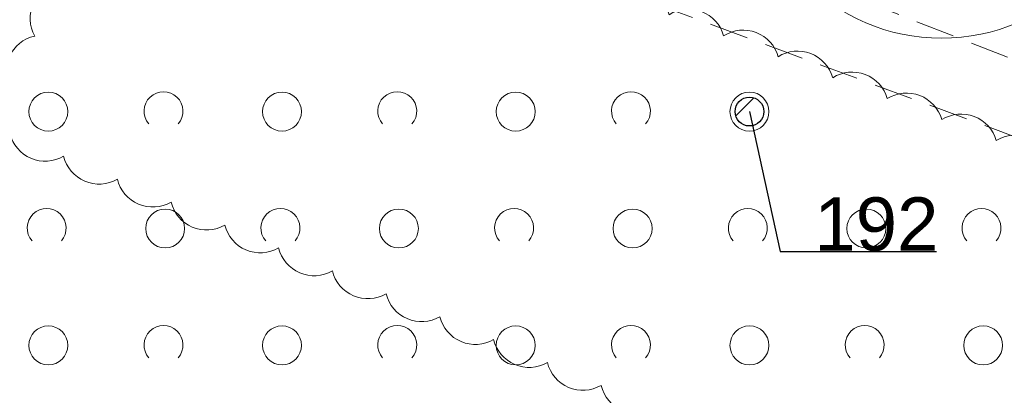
# Model space of a CAD drawing. Header units: metres. Extents: x 6540907 to 6541833, y 5893434 to 5894895.
# Tile 161 of 256: x 6541386 to 6541411, y 5893684 to 5893694. Entities that reach past the tile are written whole.
import ezdxf
from ezdxf import colors
from ezdxf.entities.mleader import LeaderData, LeaderLine
from ezdxf.math import Vec2, Vec3

# ---------------------------------------------------------------- set-up
doc = ezdxf.new("R2010")
doc.units = ezdxf.units.M
doc.header["$MEASUREMENT"] = 0
doc.linetypes.add('1.0_0.5', pattern=[1.5, 1, -0.5])
doc.layers.get('0').update_dxf_attribs({"color": 2, "linetype": 'CONTINUOUS', "lineweight": 5})
for name, color, linetype, lineweight in [('chodnik', 251, 'CONTINUOUS', 9), ('z_g_TOPOLE_out_E1', 12, 'CONTINUOUS', 20), ('z_i_drzewa_opis', 7, 'CONTINUOUS', 25), ('zadrzewienie  zakrzewienie', 252, 'CONTINUOUS', 15)]:
    doc.layers.add(name, color=color, linetype=linetype, lineweight=lineweight)
doc.layers.add('z_i_masywy_grupy', color=7, linetype='CONTINUOUS', lineweight=13, true_color=0x7f926c)
doc.styles.add('Opisowy', font='arial.ttf')

# ---------------------------------------------------------------- blocks, each defined once
blk = doc.blocks.new('OTZK1')
at = {"color": 0, "linetype": 'Continuous'}
blk.add_circle((0, 0), 0.5, dxfattribs=at)
blk = doc.blocks.new('OTZK2')
at = {"color": 0, "linetype": 'Continuous'}
blk.add_arc((0, 0), 0.5, 318.85, 221.162, dxfattribs=at)
blk = doc.blocks.new('_None')
blk = doc.blocks.new('punkt')
h = blk.add_hatch()
h.set_pattern_fill('ANSI32', color=256, scale=0.2)
h.set_pattern_definition([(45, (-4781848.87, -5644337.08), (-1.34703841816, 1.34703841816), []), (45, (-4781847.972, -5644337.08), (-1.34703841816, 1.34703841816), [])])
edge = h.paths.add_edge_path()
edge.add_arc((0, 0), 0.243, 0, 360)
blk.add_circle((0, 0), 0.243)

msp = doc.modelspace()

# ---------------------------------------------------------------- linework, layer by layer
at = {"layer": 'chodnik', "linetype": '1.0_0.5', "lineweight": 18, "flags": 128}
msp.add_lwpolyline([(6541148.09, 5893710.203), (6541121.4, 5893696.703), (6541122.75, 5893694.813), (6541149.27, 5893707.443), (6541185.84, 5893721.063), (6541214.53, 5893724.553), (6541220.14, 5893724.063), (6541232.78, 5893720.543), (6541273.74, 5893698.723), (6541292.32, 5893691.733), (6541299.58, 5893690.083), (6541311.46, 5893689.823), (6541320.71, 5893691.523), (6541358.75, 5893703.013), (6541381.84, 5893702.763), (6541383.11, 5893702.283), (6541394.29, 5893699.463), (6541417.15, 5893690.503), (6541419.74, 5893688.413), (6541430.87, 5893678.663), (6541433.75, 5893676.303), (6541442.13, 5893664.703), (6541450.88, 5893651.853), (6541461.26, 5893638.503), (6541472.88, 5893627.113), (6541484.16, 5893618.953), (6541492.85, 5893614.033), (6541512, 5893607.153), (6541515.21, 5893606.553), (6541516.3, 5893609.153), (6541512.94, 5893609.993), (6541494.11, 5893616.773), (6541485.78, 5893621.473), (6541474.82, 5893629.413), (6541463.5, 5893640.503), (6541453.3, 5893653.613), (6541444.59, 5893666.423), (6541435.95, 5893678.383), (6541432.81, 5893680.953), (6541421.67, 5893690.713), (6541418.67, 5893693.123), (6541395.21, 5893702.323), (6541384.01, 5893705.143), (6541382.4, 5893705.763), (6541358.33, 5893706.013), (6541320.17, 5893694.503), (6541310.58, 5893692.443), (6541305.73, 5893692.423), (6541301.24, 5893692.623), (6541301.24, 5893692.623), (6541293.42, 5893694.873), (6541277.75, 5893700.703), (6541274.98, 5893701.483), (6541233.63, 5893723.153), (6541220.53, 5893727.123), (6541214.73, 5893727.193), (6541185.16, 5893724.013)], close=True, dxfattribs=at)
at = {"layer": 'z_g_TOPOLE_out_E1', "linetype": 'Continuous'}
msp.add_circle((6541409.358, 5893698.384), 5, dxfattribs=at)
at = {"layer": 'z_i_masywy_grupy', "linetype": 'Continuous'}
for points in [[(6541412.164, 5893690.215, 0.5), (6541410.764, 5893690.754, 0.5), (6541409.364, 5893691.292, 0.5), (6541407.964, 5893691.831, 0.5), (6541406.564, 5893692.369, 0.5), (6541405.164, 5893692.908, 0.5), (6541403.764, 5893693.446, 0.5), (6541402.364, 5893693.985, 0.5), (6541400.964, 5893694.523, 0.5), (6541399.564, 5893695.062, 0.5), (6541398.164, 5893695.6, 0.5), (6541396.764, 5893696.139, 0.5), (6541395.364, 5893696.677, 0.5), (6541393.964, 5893697.216, 0.5), (6541392.564, 5893697.754, 0.5), (6541391.164, 5893698.293, 0.5), (6541389.764, 5893698.831, 0.5), (6541388.556, 5893698.901, 0.5), (6541387.936, 5893697.535, 0.5), (6541387.316, 5893696.169, 0.5), (6541386.696, 5893694.803, 0.5), (6541386.076, 5893693.438, 0.5), (6541385.457, 5893692.072, 0.5)], [(6541385.438, 5893690.94, 0.5), (6541386.818, 5893690.352, 0.5), (6541388.198, 5893689.764, 0.5), (6541389.578, 5893689.176, 0.5), (6541390.958, 5893688.588, 0.5), (6541392.338, 5893688, 0.5), (6541393.718, 5893687.412, 0.5), (6541395.098, 5893686.824, 0.5), (6541396.478, 5893686.236, 0.5), (6541397.858, 5893685.648, 0.5), (6541399.238, 5893685.06, 0.5), (6541400.618, 5893684.472, 0.5), (6541401.998, 5893683.884, 0.5)]]:
    msp.add_lwpolyline(points, format="xyb", dxfattribs=at)
at = {"layer": 'zadrzewienie  zakrzewienie', "linetype": '1.0_0.5', "lineweight": 18, "flags": 128}
msp.add_lwpolyline([(6541318.34, 5893663.733), (6541365.21, 5893661.933), (6541400.25, 5893649.713), (6541416.54, 5893642.433), (6541431.06, 5893618.613), (6541451.77, 5893599.913), (6541474.69, 5893569.413), (6541515.21, 5893606.553), (6541506.98, 5893607.713), (6541490.01, 5893614.653), (6541473.59, 5893625.213), (6541460.36, 5893637.543), (6541433.18, 5893675.253), (6541416.44, 5893688.933), (6541382.33, 5893701.533), (6541358.84, 5893701.623), (6541325.63, 5893691.723), (6541325.63, 5893691.723)], close=True, dxfattribs=at)

# ---------------------------------------------------------------- block references
at = {"layer": 'z_i_drzewa_opis', "ltscale": 0.01, "xscale": 1.520278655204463, "yscale": 1.520278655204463, "zscale": 1.520278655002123}
msp.add_blockref('punkt', (6541404.426, 5893691.499), dxfattribs=at)
at = {"layer": 'zadrzewienie  zakrzewienie', "linetype": 'Continuous', "lineweight": 18}
for name, p in [('OTZK1', (6541386.426, 5893691.499)), ('OTZK2', (6541389.384, 5893691.51)), ('OTZK1', (6541392.426, 5893691.499)), ('OTZK2', (6541395.384, 5893691.51)), ('OTZK1', (6541398.426, 5893691.499)), ('OTZK2', (6541401.384, 5893691.51)), ('OTZK1', (6541404.426, 5893691.499)), ('OTZK2', (6541386.384, 5893688.51)), ('OTZK1', (6541389.426, 5893688.499)), ('OTZK2', (6541392.384, 5893688.51)), ('OTZK1', (6541395.426, 5893688.499)), ('OTZK2', (6541398.384, 5893688.51)), ('OTZK1', (6541401.426, 5893688.499)), ('OTZK2', (6541404.384, 5893688.51)), ('OTZK1', (6541407.426, 5893688.499)), ('OTZK2', (6541410.384, 5893688.51)), ('OTZK2', (6541389.384, 5893685.51)), ('OTZK2', (6541395.384, 5893685.51)), ('OTZK2', (6541401.384, 5893685.51)), ('OTZK2', (6541407.384, 5893685.51)), ('OTZK1', (6541386.426, 5893685.499)), ('OTZK1', (6541392.426, 5893685.499)), ('OTZK1', (6541398.426, 5893685.499)), ('OTZK1', (6541404.426, 5893685.499)), ('OTZK1', (6541410.426, 5893685.499))]:
    msp.add_blockref(name, p, dxfattribs=at)

# ---------------------------------------------------------------- leaders
at = {"layer": 'z_i_drzewa_opis'}
ml = msp.add_multileader_mtext('Standard', dxfattribs=at)
ml.set_content('192', color=256, style='Opisowy')
ml.set_leader_properties()
ml.set_arrow_properties(name='NONE')
ml.build(insert=Vec2(0, 0))
ml.multileader.update_dxf_attribs({"has_dogleg": 0, "text_left_attachment_type": 6, "text_right_attachment_type": 5, "text_top_attachment_type": 0, "text_bottom_attachment_type": 0, "dogleg_length": 1.914, "arrow_head_size": 7.005})
ctx = ml.context
ctx.base_point, ctx.char_height, ctx.arrow_head_size, ctx.landing_gap_size, ctx.plane_origin = Vec3(6541405.215, 5893687.907), 1.3683, 7.005, 0.876, Vec3(6541397.844, 5893683.523)
ctx.left_attachment, ctx.right_attachment, ctx.attachment_type = 6, 5, 2
notes = []
notes.append((ctx, [(1, (1, 1, 0), (6541402.174, 5893687.907), (1, 0), 3.041, [(0, [(6541404.426, 5893691.499), (6541405.215, 5893687.907), (6541405.215, 5893687.907), (6541405.215, 5893687.907), (6541405.215, 5893687.907), (6541405.215, 5893687.907), (6541405.215, 5893687.907), (6541405.215, 5893687.907), (6541405.215, 5893687.907), (6541405.215, 5893687.907), (6541405.215, 5893687.907), (6541405.215, 5893687.907), (6541405.215, 5893687.907), (6541405.215, 5893687.907), (6541405.215, 5893687.907), (6541405.215, 5893687.907), (6541405.215, 5893687.907), (6541405.215, 5893687.907), (6541405.215, 5893687.907), (6541405.215, 5893687.907), (6541405.215, 5893687.907), (6541405.215, 5893687.907), (6541405.215, 5893687.907), (6541405.215, 5893687.907), (6541405.215, 5893687.907), (6541405.215, 5893687.907), (6541405.215, 5893687.907), (6541405.215, 5893687.907), (6541405.215, 5893687.907), (6541405.215, 5893687.907), (6541405.215, 5893687.907), (6541405.215, 5893687.907), (6541405.215, 5893687.907), (6541405.215, 5893687.907), (6541405.215, 5893687.907), (6541405.215, 5893687.907), (6541405.215, 5893687.907), (6541405.215, 5893687.907), (6541405.215, 5893687.907), (6541405.215, 5893687.907), (6541405.215, 5893687.907), (6541405.215, 5893687.907), (6541405.215, 5893687.907), (6541405.215, 5893687.907), (6541405.215, 5893687.907), (6541405.215, 5893687.907), (6541405.215, 5893687.907), (6541405.215, 5893687.907), (6541405.215, 5893687.907), (6541405.215, 5893687.907), (6541405.215, 5893687.907), (6541405.215, 5893687.907), (6541405.215, 5893687.907), (6541405.215, 5893687.907), (6541405.215, 5893687.907), (6541405.215, 5893687.907), (6541405.215, 5893687.907), (6541405.215, 5893687.907), (6541405.215, 5893687.907), (6541405.215, 5893687.907), (6541405.215, 5893687.907), (6541405.215, 5893687.907), (6541405.215, 5893687.907), (6541405.215, 5893687.907), (6541405.215, 5893687.907), (6541405.215, 5893687.907), (6541405.215, 5893687.907), (6541405.215, 5893687.907), (6541405.215, 5893687.907), (6541405.215, 5893687.907), (6541405.215, 5893687.907), (6541405.215, 5893687.907), (6541405.215, 5893687.907), (6541405.215, 5893687.907), (6541405.215, 5893687.907), (6541405.215, 5893687.907), (6541405.215, 5893687.907), (6541405.215, 5893687.907), (6541405.215, 5893687.907), (6541405.215, 5893687.907), (6541405.215, 5893687.907), (6541405.215, 5893687.907), (6541405.215, 5893687.907), (6541405.215, 5893687.907), (6541405.215, 5893687.907), (6541405.215, 5893687.907), (6541405.215, 5893687.907), (6541405.215, 5893687.907), (6541405.215, 5893687.907), (6541405.215, 5893687.907), (6541405.215, 5893687.907), (6541405.215, 5893687.907), (6541405.215, 5893687.907), (6541405.215, 5893687.907), (6541405.215, 5893687.907), (6541405.215, 5893687.907), (6541405.215, 5893687.907), (6541405.215, 5893687.907), (6541405.215, 5893687.907), (6541405.215, 5893687.907), (6541405.215, 5893687.907), (6541405.215, 5893687.907), (6541405.215, 5893687.907), (6541405.215, 5893687.907), (6541405.215, 5893687.907), (6541405.215, 5893687.907), (6541405.215, 5893687.907), (6541405.215, 5893687.907), (6541405.215, 5893687.907), (6541405.215, 5893687.907), (6541405.215, 5893687.907), (6541405.215, 5893687.907), (6541405.215, 5893687.907), (6541405.215, 5893687.907), (6541405.215, 5893687.907), (6541405.215, 5893687.907), (6541405.215, 5893687.907), (6541405.215, 5893687.907), (6541405.215, 5893687.907), (6541405.215, 5893687.907), (6541405.215, 5893687.907), (6541405.215, 5893687.907), (6541405.215, 5893687.907), (6541405.215, 5893687.907), (6541405.215, 5893687.907), (6541405.215, 5893687.907), (6541405.215, 5893687.907), (6541405.215, 5893687.907), (6541405.215, 5893687.907), (6541405.215, 5893687.907), (6541405.215, 5893687.907), (6541405.215, 5893687.907)], 256, [])])]))
ctx.mtext.insert, ctx.mtext.flow_direction = Vec3(6541406.09, 5893689.298), 5
for ctx, leaders in notes:
    for number, flags, end, landing, length, lines in leaders:
        leader = LeaderData()
        leader.index, (leader.has_last_leader_line, leader.has_dogleg_vector, leader.attachment_direction) = number, flags
        leader.last_leader_point, leader.dogleg_vector, leader.dogleg_length = Vec3(end), Vec3(landing), length
        for number, points, colour, breaks in lines:
            line = LeaderLine()
            line.index, line.vertices, line.color, line.breaks = number, Vec3.list(points), colors.encode_raw_color(colour), breaks
            leader.lines.append(line)
        ctx.leaders.append(leader)

doc.saveas('drawing.dxf')
